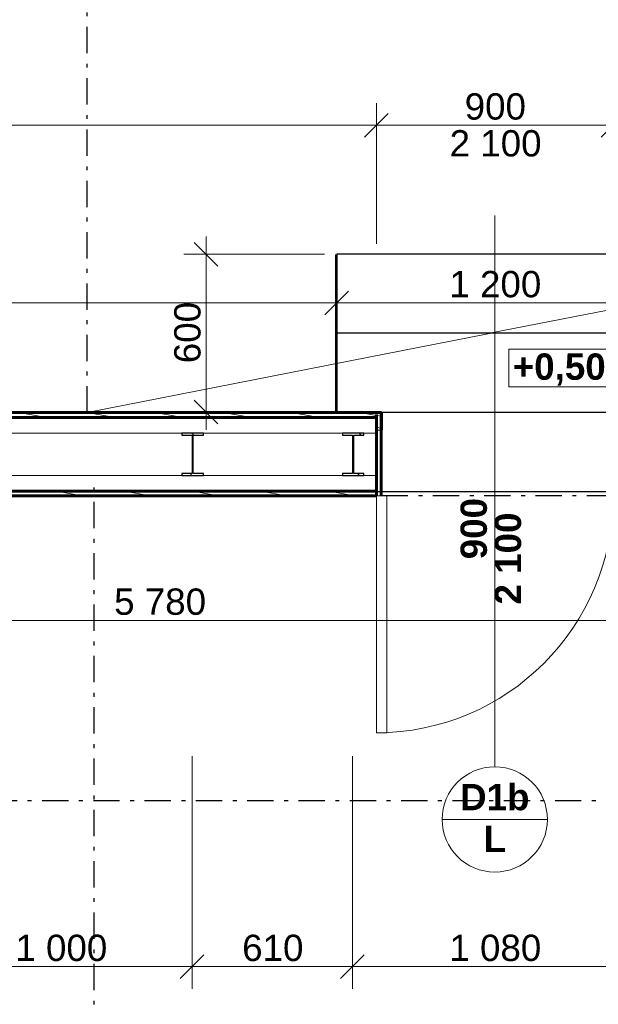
# Model space of a CAD drawing. Header units: millimetres. Extents: x 1793744 to 1819377, y -543298 to -528494.
# Tile 8 of 23: x 1803141 to 1805341, y -536893 to -533152. Entities that reach past the tile are written whole.
import ezdxf
from ezdxf.enums import TextEntityAlignment as Align

# ---------------------------------------------------------------- set-up
doc = ezdxf.new("R2010")
doc.units = ezdxf.units.MM
doc.header["$MEASUREMENT"] = 0
doc.linetypes.add('Wipeout_Contour', pattern=[1000, 0, -1000])
doc.linetypes.add('ČÁRA ČERCHOVANÁ 2', pattern=[195, 100, -40, 15, -40])
for name, color, linetype in [('2 - KÓTA NS.2D', 7, 'Continuous'), ('2 - ZÓNA.2D', 7, 'Continuous'), ('2 - ČÁRA HLAVNÍ.2D', 7, 'Continuous'), ('4 - PRVKY ZÁMEČNICKÉ.3D', 7, 'Continuous'), ('4 - ZDIVO - SCHODIŠTĚ.3D', 7, 'Continuous'), ('4 - ZDIVO - STĚNY NOSNÉ.3D', 7, 'Continuous'), ('Nové_4 - ZDIVO - STĚNY NENOSNÉ.3D', 7, 'Continuous'), ('Nové_Konstrukce – Dělicí čáry vrstev', 7, 'Continuous'), ('Nové_Otvory – Dveře', 7, 'Continuous'), ('Nové_Otvory – Značky dveří', 7, 'Continuous'), ('Nové_Výplně – Řezové', 7, 'Continuous'), ('Výplně - Povrchové', 7, 'Continuous'), ('Výplně – Řezové', 7, 'Continuous')]:
    doc.layers.add(name, color=color, linetype=linetype)
doc.styles.add('GENEROVANÝ_STYL_1', font='Arial Bold.ttf')
doc.styles.add('GENEROVANÝ_STYL_2', font='Arial.ttf')
doc.dimstyles.new('GENEROVANÝ_STYL__1', dxfattribs={"dimtxt": 100, "dimasz": 85.5, "dimexe": 0.18, "dimexo": 450, "dimgap": 0, "dimtad": 1, "dimtih": 1, "dimtoh": 1, "dimdec": 0, "dimzin": 0, "dimdsep": 46, "dimtxsty": 'GENEROVANÝ_STYL_2', "dimblk": 'ARROWHEAD_6', "dimblk1": 'ARROWHEAD_6', "dimblk2": 'ARROWHEAD_6', "dimcen": 0.09, "dimclrd": 256, "dimclre": 256, "dimclrt": 256, "dimazin": 0, "dimtfac": 1, "dimtdec": 4, "dimtmove": 0, "dimatfit": 3, "dimfxl": 1, "dimtolj": 1, "dimtzin": 0, "dimarcsym": 0})
doc.dimstyles.new('GENEROVANÝ_STYL__2', dxfattribs={"dimtxt": 100, "dimasz": 85.5, "dimexe": 0.18, "dimexo": 450, "dimgap": 0, "dimtad": 1, "dimdec": 0, "dimzin": 0, "dimdsep": 46, "dimtxsty": 'GENEROVANÝ_STYL_2', "dimblk": 'ARROWHEAD_6', "dimblk1": 'ARROWHEAD_6', "dimblk2": 'ARROWHEAD_6', "dimcen": 0.09, "dimclrd": 256, "dimclre": 256, "dimclrt": 256, "dimazin": 0, "dimtfac": 1, "dimtdec": 4, "dimtmove": 0, "dimatfit": 3, "dimfxl": 1, "dimtolj": 1, "dimtzin": 0, "dimarcsym": 0})
doc.dimstyles.new('GENEROVANÝ_STYL__5', dxfattribs={"dimtxt": 100, "dimasz": 85.5, "dimexe": 0.18, "dimexo": 300, "dimgap": 0, "dimtad": 1, "dimtih": 1, "dimtoh": 1, "dimdec": 0, "dimzin": 0, "dimdsep": 46, "dimtxsty": 'GENEROVANÝ_STYL_2', "dimblk": 'ARROWHEAD_6', "dimblk1": 'ARROWHEAD_6', "dimblk2": 'ARROWHEAD_6', "dimcen": 0.09, "dimclrd": 256, "dimclre": 256, "dimclrt": 256, "dimazin": 0, "dimtfac": 1, "dimtdec": 4, "dimtmove": 0, "dimatfit": 3, "dimfxl": 1, "dimtolj": 1, "dimtzin": 0, "dimarcsym": 0})
doc.dimstyles.new('GENEROVANÝ_STYL__6', dxfattribs={"dimtxt": 100, "dimasz": 85.5, "dimexe": 0.18, "dimexo": 800, "dimgap": 0, "dimtad": 1, "dimtih": 1, "dimtoh": 1, "dimdec": 0, "dimzin": 0, "dimdsep": 46, "dimtxsty": 'GENEROVANÝ_STYL_2', "dimblk": 'ARROWHEAD_6', "dimblk1": 'ARROWHEAD_6', "dimblk2": 'ARROWHEAD_6', "dimcen": 0.09, "dimclrd": 256, "dimclre": 256, "dimclrt": 256, "dimazin": 0, "dimtfac": 1, "dimtdec": 4, "dimtmove": 0, "dimatfit": 3, "dimfxl": 1, "dimtolj": 1, "dimtzin": 0, "dimarcsym": 0})
doc.dimstyles.new('GENEROVANÝ_STYL__9', dxfattribs={"dimtxt": 100, "dimasz": 85.5, "dimexe": 0.18, "dimexo": 0.0625, "dimgap": 0, "dimtad": 1, "dimtih": 1, "dimtoh": 1, "dimdec": 0, "dimzin": 0, "dimdsep": 46, "dimtxsty": 'GENEROVANÝ_STYL_2', "dimblk": 'ARROWHEAD_6', "dimblk1": 'ARROWHEAD_6', "dimblk2": 'ARROWHEAD_6', "dimcen": 0.09, "dimse1": 1, "dimse2": 1, "dimclrd": 256, "dimclre": 256, "dimclrt": 256, "dimazin": 0, "dimtfac": 1, "dimtdec": 4, "dimtmove": 0, "dimatfit": 3, "dimfxl": 1, "dimtolj": 1, "dimtzin": 0, "dimarcsym": 0})
pattern_1 = [(170, (1118812.397, -1697940.485), (7.8141678, 44.3163477), [])]
pattern_2 = [(135, (1118812.4, -1697940.48), (79.549513, 79.549513), []), (135, (1118785.88, -1697967), (79.549513, 79.549513), [])]

# ---------------------------------------------------------------- blocks, each defined once
blk = doc.blocks.new('Schodiště_1', base_point=(1118812.4, -1697940.5))
at = {"color": 254, "linetype": 'Wipeout_Contour', "lineweight": 0, "ltscale": 7529349.634458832}
blk.add_wipeout([(1805546.5, -534043), (1804346.5, -534043), (1804346.5, -534343), (1805546.5, -534343)], dxfattribs=at).dxf.layer = 'Výplně - Povrchové'
at = {"layer": '4 - ZDIVO - SCHODIŠTĚ.3D', "color": 7, "linetype": 'Continuous', "lineweight": 30}
for p, q in [((1805546.5, -534043), (1804346.5, -534043)), ((1804346.5, -534043), (1804346.5, -534343)), ((1805546.5, -534343), (1805546.5, -534043)), ((1804346.5, -534343), (1805546.5, -534343))]:
    blk.add_line(p, q, dxfattribs=at)
at = {"color": 254, "linetype": 'Wipeout_Contour', "lineweight": 0, "ltscale": 7529690.273278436}
blk.add_wipeout([(1805546.5, -534343), (1804346.5, -534343), (1804346.5, -534643), (1805546.5, -534643)], dxfattribs=at).dxf.layer = 'Výplně - Povrchové'
at = {"layer": '4 - ZDIVO - SCHODIŠTĚ.3D', "color": 7, "linetype": 'Continuous', "lineweight": 30}
for p, q in [((1805546.5, -534343), (1804346.5, -534343)), ((1804346.5, -534343), (1804346.5, -534643)), ((1805546.5, -534643), (1805546.5, -534343)), ((1804346.5, -534643), (1805546.5, -534643))]:
    blk.add_line(p, q, dxfattribs=at)
blk = doc.blocks.new('Zeď_3', base_point=(1800896.5, -534644.2))
at = {"color": 254, "linetype": 'Wipeout_Contour', "lineweight": 0, "ltscale": 7537245.844453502}
blk.add_wipeout([(1800896.5, -534944.2), (1812756.5, -534944.2), (1812756.5, -534644.2), (1800896.5, -534644.2)], dxfattribs=at).dxf.layer = 'Výplně - Povrchové'
at = {"layer": '4 - ZDIVO - STĚNY NOSNÉ.3D', "color": 7, "linetype": 'Continuous', "lineweight": 30, "flags": 128}
for points in [[(1812756.5, -534644.2), (1800046.5, -534644.2)], [(1800896.5, -534944.2), (1812756.5, -534944.2)]]:
    blk.add_lwpolyline(points, dxfattribs=at)
blk = doc.blocks.new('Dveře 27')
at = {"layer": 'Nové_Otvory – Dveře', "color": 181, "linetype": 'Continuous', "lineweight": 0, "true_color": 0x9e3eff}
for p, q in [((410, 0), (410, 900)), ((410, 900), (450, 900)), ((450, 900), (450, 0)), ((450, 0), (410, 0))]:
    blk.add_line(p, q, dxfattribs=at)
at = {"layer": 'Nové_Otvory – Dveře', "color": 7, "linetype": 'ČÁRA ČERCHOVANÁ 2', "lineweight": 30}
for p, q in [((-450, 0), (450, 0)), ((-431, -317), (431, -317))]:
    blk.add_line(p, q, dxfattribs=at)
at = {"layer": 'Nové_Otvory – Dveře', "color": 7, "linetype": 'Continuous', "lineweight": 0}
for p, q in [((-450, 0), (-450, -18)), ((-450, 0), (-450, -18)), ((450, 0), (450, -18)), ((450, 0), (450, -18)), ((-450, -18), (-450, -78)), ((-450, -18), (-450, -78)), ((450, -18), (450, -78)), ((450, -18), (450, -78)), ((-450, -78), (-450, -238)), ((-450, -78), (-450, -238)), ((450, -78), (450, -238)), ((450, -78), (450, -238)), ((-450, -238), (-450, -250)), ((-450, -238), (-450, -250)), ((450, -238), (450, -250)), ((450, -238), (450, -250))]:
    blk.add_line(p, q, dxfattribs=at)
at = {"layer": 'Nové_Otvory – Dveře', "color": 7, "linetype": 'Continuous', "lineweight": 60}
for p, q in [((-431, -250), (-431, -317)), ((431, -250), (431, -317)), ((-450, -317), (-431, -317)), ((450, -317), (431, -317))]:
    blk.add_line(p, q, dxfattribs=at)
at = {"layer": 'Nové_Otvory – Dveře', "color": 5, "linetype": 'Continuous', "lineweight": 0, "true_color": 0x1c1cff}
blk.add_arc((450, 0), 900, 90, 180, dxfattribs=at)
blk = doc.blocks.new('Značka dveří CZ 27_16')
at = {"layer": 'Nové_Otvory – Značky dveří', "color": 5, "linetype": 'Continuous', "lineweight": 15, "true_color": 0x1c1cff}
for p, q in [((-200, 1229.3), (200, 1229.3)), ((0, 1029.3), (0, -1065.6))]:
    blk.add_line(p, q, dxfattribs=at)
at = {"layer": 'Nové_Otvory – Značky dveří', "color": 5, "linetype": 'Continuous', "lineweight": 15, "true_color": 0x1c1cff, "flags": 128}
blk.add_lwpolyline([(200, 1229.3, 1), (-200, 1229.3, 1)], format="xyb", close=True, dxfattribs=at)
at = {"layer": 'Nové_Otvory – Značky dveří', "color": 5, "lineweight": 15, "true_color": 0x1c1cff, "style": 'GENEROVANÝ_STYL_1'}
for tag, p in [('DUMMY_78', (0, 1315)), ('AC_WIDO_ID', (0, 1154.2))]:
    blk.add_attdef(tag, text='', height=100, rotation=180, dxfattribs=at).set_placement(p, align=Align.MIDDLE_CENTER)
blk.add_attdef('AC_WIDO_A_SIZE', text='', height=100, rotation=270, dxfattribs=at).set_placement((0, 73), align=Align.BOTTOM_RIGHT)
blk.add_attdef('AC_WIDO_B_SIZE', text='', height=100, rotation=270, dxfattribs=at).set_placement((0, 17.6), align=Align.TOP_RIGHT)
blk = doc.blocks.new('Zeď_4', base_point=(1812755.5, -534644.2))
at = {"layer": 'Nové_Výplně – Řezové', "linetype": 'Continuous', "lineweight": 0, "true_color": 0x000000}
h = blk.add_hatch(dxfattribs=at)
h.set_pattern_fill('DŘEVO___BEDNĚNÍ', color=18, style=0, pattern_type=2)
h.set_pattern_definition(pattern_1)
h.paths.add_polyline_path([(1800897.5, -534663.2), (1804497.5, -534663.2), (1804497.5, -534644.2), (1800897.5, -534644.2)])
h = blk.add_hatch(dxfattribs=at)
h.set_pattern_fill('DŘEVO___BEDNĚNÍ', color=18, style=0, pattern_type=2)
h.set_pattern_definition(pattern_1)
h.paths.add_polyline_path([(1800897.5, -534961.2), (1804497.5, -534961.2), (1804497.5, -534943.2), (1800897.5, -534943.2)])
at = {"layer": 'Nové_4 - ZDIVO - STĚNY NENOSNÉ.3D', "color": 7, "linetype": 'Continuous', "lineweight": 60}
for p in [(1804497.5, -534644.2), (1804516.5, -534711.2)]:
    blk.add_line(p, (1804516.5, -534644.2), dxfattribs=at)
at = {"layer": 'Nové_4 - ZDIVO - STĚNY NENOSNÉ.3D', "color": 7, "linetype": 'Continuous', "lineweight": 60, "flags": 128}
blk.add_lwpolyline([(1804497.5, -534644.2), (1800897.5, -534644.2)], dxfattribs=at)
at = {"layer": 'Nové_Otvory – Značky dveří', "color": 5, "lineweight": 15, "true_color": 0x1c1cff}
ref = blk.add_blockref('Značka dveří CZ 27_16', (1804947.5, -534961.2), dxfattribs=dict(at, rotation=180))
ref.add_attrib('AC_WIDO_ID', 'D1b', dxfattribs={"color": 5, "lineweight": 15, "true_color": 0x1c1cff, "height": 100, "rotation": 360, "style": 'GENEROVANÝ_STYL_1'}).set_placement((1804947.5, -536105.6), align=Align.MIDDLE_CENTER)
ref.add_attrib('AC_WIDO_A_SIZE', '900', dxfattribs={"color": 5, "lineweight": 15, "true_color": 0x1c1cff, "height": 100, "rotation": 90, "style": 'GENEROVANÝ_STYL_1'}).set_placement((1804947.5, -534969.1), align=Align.BOTTOM_RIGHT)
ref.add_attrib('AC_WIDO_B_SIZE', '2\xa0100', dxfattribs={"color": 5, "lineweight": 15, "true_color": 0x1c1cff, "height": 100, "rotation": 90, "style": 'GENEROVANÝ_STYL_1'}).set_placement((1804947.5, -535024.5), align=Align.TOP_RIGHT)
ref.add_attrib('DUMMY_79', 'L', dxfattribs={"color": 5, "lineweight": 15, "true_color": 0x1c1cff, "height": 100, "rotation": 360, "style": 'GENEROVANÝ_STYL_1'}).set_placement((1804947.5, -536264.8), align=Align.MIDDLE_CENTER)
at = {"color": 254, "linetype": 'Wipeout_Contour', "lineweight": 0, "ltscale": 9403346.42517359}
blk.add_wipeout([(1800897.5, -534663.2), (1800897.5, -534723.2), (1804497.5, -534723.2), (1804497.5, -534711.2), (1804497.5, -534663.2)], dxfattribs=at).dxf.layer = 'Nové_Výplně – Řezové'
at = {"color": 254, "linetype": 'Wipeout_Contour', "lineweight": 0, "ltscale": 7521543.098748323}
blk.add_wipeout([(1804497.5, -534883.2), (1800897.5, -534883.2), (1800897.5, -534943.2), (1804497.5, -534943.2)], dxfattribs=at).dxf.layer = 'Nové_Výplně – Řezové'
at = {"layer": 'Nové_4 - ZDIVO - STĚNY NENOSNÉ.3D', "color": 7, "linetype": 'Continuous', "lineweight": 0}
blk.add_line((1804497.5, -534961.2), (1804497.5, -534943.2), dxfattribs=at)
at = {"layer": 'Nové_4 - ZDIVO - STĚNY NENOSNÉ.3D', "color": 7, "linetype": 'Continuous', "lineweight": 60, "flags": 128}
blk.add_lwpolyline([(1800897.5, -534961.2), (1804497.5, -534961.2)], dxfattribs=at)
at = {"layer": 'Nové_Konstrukce – Dělicí čáry vrstev', "color": 7, "linetype": 'Continuous', "lineweight": 60}
for p, q in [((1804497.5, -534663.2), (1800897.5, -534663.2)), ((1800897.5, -534943.2), (1804497.5, -534943.2))]:
    blk.add_line(p, q, dxfattribs=at)
at = {"color": 254, "linetype": 'Wipeout_Contour', "lineweight": 0, "ltscale": 7521417.949113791}
blk.add_wipeout([(1800897.5, -534883.2), (1804497.5, -534883.2), (1804497.5, -534723.2), (1800897.5, -534723.2)], dxfattribs=at).dxf.layer = 'Nové_Výplně – Řezové'
at = {"layer": 'Nové_Výplně – Řezové', "linetype": 'Continuous', "lineweight": 0, "true_color": 0x000000}
h = blk.add_hatch(dxfattribs=at)
h.set_pattern_fill('DŘEVO___BEDNĚNÍ', color=18, style=0, pattern_type=2)
h.set_pattern_definition(pattern_1)
h.paths.add_polyline_path([(1804497.5, -534644.2), (1804497.5, -534663.2), (1804497.5, -534711.2), (1804516.5, -534711.2), (1804516.5, -534644.2)])
at = {"layer": 'Nové_4 - ZDIVO - STĚNY NENOSNÉ.3D', "color": 7, "linetype": 'Continuous', "lineweight": 0}
for p, q in [((1804497.5, -534723.2), (1804497.5, -534711.2)), ((1804497.5, -534883.2), (1804497.5, -534723.2)), ((1804497.5, -534943.2), (1804497.5, -534883.2))]:
    blk.add_line(p, q, dxfattribs=at)
at = {"layer": 'Nové_Konstrukce – Dělicí čáry vrstev', "color": 7, "linetype": 'Continuous', "lineweight": 60}
blk.add_line((1804497.5, -534663.2), (1804497.5, -534711.2), dxfattribs=at)
at = {"layer": 'Nové_Konstrukce – Dělicí čáry vrstev', "color": 7, "linetype": 'Continuous', "lineweight": 15}
for p, q in [((1804497.5, -534723.2), (1800897.5, -534723.2)), ((1800897.5, -534883.2), (1804497.5, -534883.2))]:
    blk.add_line(p, q, dxfattribs=at)
at = {"layer": 'Nové_Konstrukce – Dělicí čáry vrstev', "color": 7, "linetype": 'Continuous', "lineweight": 0}
blk.add_line((1804497.5, -534711.2), (1804516.5, -534711.2), dxfattribs=at)
at = {"layer": 'Nové_Otvory – Dveře', "color": 7, "linetype": 'Continuous', "lineweight": 0, "zscale": 1000, "rotation": 180}
blk.add_blockref('Dveře 27', (1804947.5, -534961.2), dxfattribs=at)
blk = doc.blocks.new('Sloup_2', base_point=(1803799.1, -534803.2))
at = {"layer": 'Výplně – Řezové', "linetype": 'Continuous', "lineweight": 0, "true_color": 0x000000}
h = blk.add_hatch(dxfattribs=at)
h.set_pattern_fill('KOV_OCEL', color=18, style=0, pattern_type=2)
h.set_pattern_definition(pattern_2)
h.paths.add_polyline_path([(1803799.1, -534723.2), (1803758.1, -534723.2), (1803758.1, -534730.6), (1803796.6, -534730.6), (1803796.6, -534875.8), (1803758.1, -534875.8), (1803758.1, -534883.2), (1803840.1, -534883.2), (1803840.1, -534875.8), (1803801.6, -534875.8), (1803801.6, -534730.6), (1803840.1, -534730.6), (1803840.1, -534723.2)])
at = {"layer": '4 - PRVKY ZÁMEČNICKÉ.3D', "color": 181, "linetype": 'Continuous', "lineweight": 30, "true_color": 0x9e3eff, "flags": 128}
blk.add_lwpolyline([(1803799.1, -534723.2), (1803758.1, -534723.2), (1803758.1, -534730.6), (1803796.6, -534730.6), (1803796.6, -534875.8), (1803758.1, -534875.8), (1803758.1, -534883.2), (1803840.1, -534883.2), (1803840.1, -534875.8), (1803801.6, -534875.8), (1803801.6, -534730.6), (1803840.1, -534730.6), (1803840.1, -534723.2)], close=True, dxfattribs=at)
blk = doc.blocks.new('Sloup_8', base_point=(1804409.1, -534803.2))
at = {"layer": 'Výplně – Řezové', "linetype": 'Continuous', "lineweight": 0, "true_color": 0x000000}
h = blk.add_hatch(dxfattribs=at)
h.set_pattern_fill('KOV_OCEL', color=18, style=0, pattern_type=2)
h.set_pattern_definition(pattern_2)
h.paths.add_polyline_path([(1804409.1, -534723.2), (1804368.1, -534723.2), (1804368.1, -534730.6), (1804406.6, -534730.6), (1804406.6, -534875.8), (1804368.1, -534875.8), (1804368.1, -534883.2), (1804450.1, -534883.2), (1804450.1, -534875.8), (1804411.6, -534875.8), (1804411.6, -534730.6), (1804450.1, -534730.6), (1804450.1, -534723.2)])
at = {"layer": '4 - PRVKY ZÁMEČNICKÉ.3D', "color": 181, "linetype": 'Continuous', "lineweight": 30, "true_color": 0x9e3eff, "flags": 128}
blk.add_lwpolyline([(1804409.1, -534723.2), (1804368.1, -534723.2), (1804368.1, -534730.6), (1804406.6, -534730.6), (1804406.6, -534875.8), (1804368.1, -534875.8), (1804368.1, -534883.2), (1804450.1, -534883.2), (1804450.1, -534875.8), (1804411.6, -534875.8), (1804411.6, -534730.6), (1804450.1, -534730.6), (1804450.1, -534723.2)], close=True, dxfattribs=at)
blk = doc.blocks.new('*D123', base_point=(1118812.4, -1697940.5))
at = {"layer": '2 - KÓTA NS.2D', "color": 96, "linetype": 'Continuous', "lineweight": 0, "true_color": 0x007d00}
for p, q in [((1800896.5, -534003.1), (1800896.5, -533468.7)), ((1804497.5, -534003.1), (1804497.5, -533468.7)), ((1800829, -533553.1), (1800896.5, -533553.1)), ((1800896.5, -533553.1), (1804497.5, -533553.1))]:
    blk.add_line(p, q, dxfattribs=at)
at = {"layer": '2 - KÓTA NS.2D', "color": 96, "linetype": 'Continuous', "lineweight": 15, "true_color": 0x007d00}
for p, q in [((1800941.5, -533508.1), (1800851.5, -533598.1)), ((1804542.5, -533508.1), (1804452.5, -533598.1))]:
    blk.add_line(p, q, dxfattribs=at)
at = {"layer": '2 - KÓTA NS.2D', "color": 96, "lineweight": 0, "true_color": 0x007d00, "insert": (1802525.4, -533533.1), "char_height": 100, "attachment_point": 7, "style": 'GENEROVANÝ_STYL_2'}
blk.add_mtext('\\A1;{\\pql;\\fArial|b0|i0|c0|p0;\\W1.000000;3 600}', dxfattribs=at)
blk = doc.blocks.new('ARROWHEAD_6')
at = {"color": 0, "linetype": 'Continuous', "lineweight": 0}
for p, q in [((-0.5, -0.5), (0.5, 0.5)), ((0, 0), (-1, 0))]:
    blk.add_line(p, q, dxfattribs=at)
blk = doc.blocks.new('*D124', base_point=(1118812.4, -1697940.5))
at = {"layer": '2 - KÓTA NS.2D', "color": 96, "linetype": 'Continuous', "lineweight": 0, "true_color": 0x007d00}
for p, q in [((1804497.5, -534003.1), (1804497.5, -533468.7)), ((1805397.5, -534003.1), (1805397.5, -533468.7)), ((1804497.5, -533553.1), (1805397.5, -533553.1))]:
    blk.add_line(p, q, dxfattribs=at)
at = {"layer": '2 - KÓTA NS.2D', "color": 96, "linetype": 'Continuous', "lineweight": 15, "true_color": 0x007d00}
for p, q in [((1804542.5, -533508.1), (1804452.5, -533598.1)), ((1805442.5, -533508.1), (1805352.5, -533598.1))]:
    blk.add_line(p, q, dxfattribs=at)
at = {"layer": '2 - KÓTA NS.2D', "color": 96, "lineweight": 0, "true_color": 0x007d00, "char_height": 100, "attachment_point": 7, "style": 'GENEROVANÝ_STYL_2'}
for s, insert in [('\\A1;{\\pql;\\fArial|b0|i0|c0|p0;\\W1.000000;900}', (1804833.1, -533533.1)), ('\\A1;{\\pql;\\fArial|b0|i0|c0|p0;\\W1.000000;2\xa0100}', (1804775.9, -533673.1))]:
    blk.add_mtext(s, dxfattribs=dict(at, insert=insert))
blk = doc.blocks.new('*D128', base_point=(1118812.4, -1697940.5))
at = {"layer": '2 - KÓTA NS.2D', "color": 96, "linetype": 'Continuous', "lineweight": 0, "true_color": 0x007d00}
for p, q in [((1800896.5, -534528.2), (1800896.5, -534143.9)), ((1804346.5, -534528.2), (1804346.5, -534143.9)), ((1800829, -534228.2), (1800896.5, -534228.2)), ((1800896.5, -534228.2), (1804346.5, -534228.2))]:
    blk.add_line(p, q, dxfattribs=at)
at = {"layer": '2 - KÓTA NS.2D', "color": 96, "linetype": 'Continuous', "lineweight": 15, "true_color": 0x007d00}
for p, q in [((1800941.5, -534183.2), (1800851.5, -534273.2)), ((1804391.5, -534183.2), (1804301.5, -534273.2))]:
    blk.add_line(p, q, dxfattribs=at)
at = {"layer": '2 - KÓTA NS.2D', "color": 96, "lineweight": 0, "true_color": 0x007d00, "insert": (1802449.9, -534208.2), "char_height": 100, "attachment_point": 7, "style": 'GENEROVANÝ_STYL_2'}
blk.add_mtext('\\A1;{\\pql;\\fArial|b0|i0|c0|p0;\\W1.000000;3\xa0450}', dxfattribs=at)
blk = doc.blocks.new('*D129', base_point=(1118812.4, -1697940.5))
at = {"layer": '2 - KÓTA NS.2D', "color": 96, "linetype": 'Continuous', "lineweight": 0, "true_color": 0x007d00}
for p, q in [((1804346.5, -534528.2), (1804346.5, -534143.9)), ((1805546.5, -534528.2), (1805546.5, -534143.9)), ((1804346.5, -534228.2), (1805546.5, -534228.2))]:
    blk.add_line(p, q, dxfattribs=at)
at = {"layer": '2 - KÓTA NS.2D', "color": 96, "linetype": 'Continuous', "lineweight": 15, "true_color": 0x007d00}
for p, q in [((1804391.5, -534183.2), (1804301.5, -534273.2)), ((1805591.5, -534183.2), (1805501.5, -534273.2))]:
    blk.add_line(p, q, dxfattribs=at)
at = {"layer": '2 - KÓTA NS.2D', "color": 96, "lineweight": 0, "true_color": 0x007d00, "insert": (1804774.9, -534208.2), "char_height": 100, "attachment_point": 7, "style": 'GENEROVANÝ_STYL_2'}
blk.add_mtext('\\A1;{\\pql;\\fArial|b0|i0|c0|p0;\\W1.000000;1\xa0200}', dxfattribs=at)
blk = doc.blocks.new('*D133', base_point=(1118812.4, -1697940.5))
at = {"layer": '2 - KÓTA NS.2D', "color": 96, "linetype": 'Continuous', "lineweight": 0, "true_color": 0x007d00}
for p, q in [((1803850.3, -534043), (1803850.3, -533975.5)), ((1804300.3, -534043), (1803766, -534043)), ((1803850.3, -534643), (1803850.3, -534043)), ((1804300.3, -534643), (1803766, -534643)), ((1803850.3, -534710.5), (1803850.3, -534643))]:
    blk.add_line(p, q, dxfattribs=at)
at = {"layer": '2 - KÓTA NS.2D', "color": 96, "linetype": 'Continuous', "lineweight": 15, "true_color": 0x007d00}
for p, q in [((1803895.3, -534088), (1803805.3, -533998)), ((1803805.3, -534598), (1803895.3, -534688))]:
    blk.add_line(p, q, dxfattribs=at)
at = {"layer": '2 - KÓTA NS.2D', "color": 96, "lineweight": 0, "true_color": 0x007d00, "insert": (1803830.3, -534457.4), "char_height": 100, "attachment_point": 7, "rotation": 90, "style": 'GENEROVANÝ_STYL_2'}
blk.add_mtext('\\A1;{\\pql;\\fArial|b0|i0|c0|p0;\\W1.000000;600}', dxfattribs=at)
blk = doc.blocks.new('*D136', base_point=(1118812.4, -1697940.5))
at = {"layer": '2 - KÓTA NS.2D', "color": 96, "linetype": 'Continuous', "lineweight": 0, "true_color": 0x007d00}
for p, q in [((1802796.6, -536834.3), (1802796.6, -535949.9)), ((1803796.6, -536834.3), (1803796.6, -535949.9)), ((1802796.6, -536749.9), (1803796.6, -536749.9))]:
    blk.add_line(p, q, dxfattribs=at)
at = {"layer": '2 - KÓTA NS.2D', "color": 96, "linetype": 'Continuous', "lineweight": 15, "true_color": 0x007d00}
for p, q in [((1802841.6, -536704.9), (1802751.6, -536794.9)), ((1803841.6, -536704.9), (1803751.6, -536794.9))]:
    blk.add_line(p, q, dxfattribs=at)
at = {"layer": '2 - KÓTA NS.2D', "color": 96, "lineweight": 0, "true_color": 0x007d00, "insert": (1803125, -536729.9), "char_height": 100, "attachment_point": 7, "style": 'GENEROVANÝ_STYL_2'}
blk.add_mtext('\\A1;{\\pql;\\fArial|b0|i0|c0|p0;\\W1.000000;1\xa0000}', dxfattribs=at)
blk = doc.blocks.new('*D137', base_point=(1118812.4, -1697940.5))
at = {"layer": '2 - KÓTA NS.2D', "color": 96, "linetype": 'Continuous', "lineweight": 0, "true_color": 0x007d00}
for p, q in [((1803796.6, -536834.3), (1803796.6, -535949.9)), ((1804406.6, -536834.3), (1804406.6, -535949.9)), ((1803796.6, -536749.9), (1804406.6, -536749.9))]:
    blk.add_line(p, q, dxfattribs=at)
at = {"layer": '2 - KÓTA NS.2D', "color": 96, "linetype": 'Continuous', "lineweight": 15, "true_color": 0x007d00}
for p, q in [((1803841.6, -536704.9), (1803751.6, -536794.9)), ((1804451.6, -536704.9), (1804361.6, -536794.9))]:
    blk.add_line(p, q, dxfattribs=at)
at = {"layer": '2 - KÓTA NS.2D', "color": 96, "lineweight": 0, "true_color": 0x007d00, "insert": (1803987.2, -536729.9), "char_height": 100, "attachment_point": 7, "style": 'GENEROVANÝ_STYL_2'}
blk.add_mtext('\\A1;{\\pql;\\fArial|b0|i0|c0|p0;\\W1.000000;610}', dxfattribs=at)
blk = doc.blocks.new('*D138', base_point=(1118812.4, -1697940.5))
at = {"layer": '2 - KÓTA NS.2D', "color": 96, "linetype": 'Continuous', "lineweight": 0, "true_color": 0x007d00}
for p, q in [((1804406.6, -536834.3), (1804406.6, -535949.9)), ((1805486.3, -536834.3), (1805486.3, -535949.9)), ((1804406.6, -536749.9), (1805486.3, -536749.9))]:
    blk.add_line(p, q, dxfattribs=at)
at = {"layer": '2 - KÓTA NS.2D', "color": 96, "linetype": 'Continuous', "lineweight": 15, "true_color": 0x007d00}
for p, q in [((1804451.6, -536704.9), (1804361.6, -536794.9)), ((1805531.3, -536704.9), (1805441.3, -536794.9))]:
    blk.add_line(p, q, dxfattribs=at)
at = {"layer": '2 - KÓTA NS.2D', "color": 96, "lineweight": 0, "true_color": 0x007d00, "insert": (1804774.8, -536729.9), "char_height": 100, "attachment_point": 7, "style": 'GENEROVANÝ_STYL_2'}
blk.add_mtext('\\A1;{\\pql;\\fArial|b0|i0|c0|p0;\\W1.000000;1\xa0080}', dxfattribs=at)
blk = doc.blocks.new('*D153', base_point=(1118812.4, -1697940.5))
at = {"layer": '2 - KÓTA NS.2D', "color": 96, "linetype": 'Continuous', "lineweight": 0, "true_color": 0x007d00}
for p, q in [((1800896.5, -535518.9), (1800896.5, -535350.1)), ((1806676.5, -535518.9), (1806676.5, -535350.1)), ((1800829, -535434.5), (1800896.5, -535434.5)), ((1800896.5, -535434.5), (1806676.5, -535434.5))]:
    blk.add_line(p, q, dxfattribs=at)
at = {"layer": '2 - KÓTA NS.2D', "color": 96, "linetype": 'Continuous', "lineweight": 15, "true_color": 0x007d00}
for p, q in [((1800941.5, -535389.5), (1800851.5, -535479.5)), ((1806721.5, -535389.5), (1806631.5, -535479.5))]:
    blk.add_line(p, q, dxfattribs=at)
at = {"layer": '2 - KÓTA NS.2D', "color": 96, "lineweight": 0, "true_color": 0x007d00, "char_height": 100, "attachment_point": 7, "style": 'GENEROVANÝ_STYL_2'}
for s, insert in [('\\A1;{\\pql;\\fArial|b0|i0|c0|p0;\\W1.000000;5\xa0780}', (1803500.5, -535414.5)), ('\\A1;{\\pql;\\fArial|b0|i0|c0|p0;\\W1.000000;300}', (1806402.7, -535414.5))]:
    blk.add_mtext(s, dxfattribs=dict(at, insert=insert))

msp = doc.modelspace()

# ---------------------------------------------------------------- linework, layer by layer
at = {"layer": '2 - ZÓNA.2D', "color": 7, "linetype": 'Continuous', "lineweight": 0, "true_color": 0xebebeb, "flags": 128}
msp.add_lwpolyline([(1800896.5, -540544.2), (1812756.5, -540544.2), (1812756.5, -534944.2), (1800896.5, -534944.2)], close=True, dxfattribs=at)

# ---------------------------------------------------------------- block references
at = {"layer": '4 - ZDIVO - SCHODIŠTĚ.3D', "color": 7, "linetype": 'Continuous', "lineweight": 30}
msp.add_blockref('Schodiště_1', (1118812.4, -1697940.5), dxfattribs=at)

# ---------------------------------------------------------------- next in the draw order: block references
at = {"layer": '4 - ZDIVO - STĚNY NOSNÉ.3D', "color": 7, "lineweight": 30}
msp.add_blockref('Zeď_3', (1800896.5, -534644.2), dxfattribs=at)

# ---------------------------------------------------------------- next in the draw order: block references
at = {"layer": 'Nové_4 - ZDIVO - STĚNY NENOSNÉ.3D', "color": 7, "lineweight": 60}
msp.add_blockref('Zeď_4', (1812755.5, -534644.2), dxfattribs=at)

# ---------------------------------------------------------------- next in the draw order: linework, layer by layer
at = {"layer": '2 - KÓTA NS.2D', "color": 96, "linetype": 'Continuous', "lineweight": 15, "true_color": 0x007d00, "flags": 128}
msp.add_lwpolyline([(1805001.6, -534404.4), (1805461.3, -534404.4), (1805461.3, -534547.2), (1805001.6, -534547.2)], close=True, dxfattribs=at)
at = {"layer": '2 - ČÁRA HLAVNÍ.2D', "color": 7, "linetype": 'ČÁRA ČERCHOVANÁ 2', "lineweight": 30}
for p, q in [((1803397.8, -534644.2), (1803397.8, -533044.2)), ((1803424.5, -540544.2), (1803424.5, -534914.2)), ((1800496.5, -536119.2), (1813156.5, -536119.2))]:
    msp.add_line(p, q, dxfattribs=at)
at = {"layer": '2 - ČÁRA HLAVNÍ.2D', "color": 5, "linetype": 'Continuous', "lineweight": 0, "true_color": 0x1c1cff}
msp.add_line((1803397.8, -534644.2), (1811541.5, -533044.2), dxfattribs=at)
at = {"layer": '2 - ČÁRA HLAVNÍ.2D', "color": 7, "linetype": 'Continuous', "lineweight": 30}
msp.add_line((1804343.2, -534644.2), (1804343.2, -534044.2), dxfattribs=at)
at = {"layer": '2 - ČÁRA HLAVNÍ.2D', "color": 7, "linetype": 'Continuous', "lineweight": 60}
for p, q in [((1804515.8, -534644.2), (1804515.8, -534961.2)), ((1804497.5, -534652), (1804497.5, -534961.2))]:
    msp.add_line(p, q, dxfattribs=at)

# ---------------------------------------------------------------- next in the draw order: block references
at = {"layer": '4 - PRVKY ZÁMEČNICKÉ.3D', "color": 181, "lineweight": 30, "true_color": 0x9e3eff}
for name, p in [('Sloup_2', (1803799.1, -534803.2)), ('Sloup_8', (1804409.1, -534803.2))]:
    msp.add_blockref(name, p, dxfattribs=at)

# ---------------------------------------------------------------- next in the draw order: texts
at = {"layer": '2 - KÓTA NS.2D', "color": 96, "linetype": 'Continuous', "lineweight": 0, "true_color": 0x007d00, "insert": (1805231.4, -534420.1), "char_height": 100, "attachment_point": 2, "style": 'GENEROVANÝ_STYL_1'}
msp.add_mtext('\\A1;{\\pqc;\\fArial|b1|i0|c0|p0;\\W1.000000;+0,500}', dxfattribs=at)

# ---------------------------------------------------------------- next in the draw order: dimensions: what is measured, and where the dimension line sits
at = {"layer": '2 - KÓTA NS.2D', "color": 96, "linetype": 'Continuous', "lineweight": 0, "true_color": 0x007d00}
dim = msp.add_linear_dim(base=(1804497.5, -533553.1), p1=(1800896.5, -534644.2), p2=(1804497.5, -534644.2), text='3 600', dimstyle='GENEROVANÝ_STYL__1', dxfattribs=at)
dim.commit()
dim.dimension.update_dxf_attribs({"geometry": '*D123', "text_midpoint": (1802702, -533483.1), "dimtype": 160})
for base, p1, p2, dimstyle, picture, middle in [((1805397.5, -533553.1), (1804497.5, -534644.2), (1805397.5, -534644.2), 'GENEROVANÝ_STYL__1', '*D124', (1804950.8, -533483.1)), ((1804346.5, -534228.2), (1800896.5, -534644.2), (1804346.5, -534485.1), 'GENEROVANÝ_STYL__5', '*D128', (1802626.5, -534158.2)), ((1805546.5, -534228.2), (1804346.5, -534485.1), (1805546.5, -534467.4), 'GENEROVANÝ_STYL__5', '*D129', (1804951.5, -534158.2)), ((1803796.6, -536749.9), (1802796.6, -534875.8), (1803796.6, -534875.8), 'GENEROVANÝ_STYL__6', '*D136', (1803301.6, -536679.9)), ((1804406.6, -536749.9), (1803796.6, -534875.8), (1804406.6, -534875.8), 'GENEROVANÝ_STYL__6', '*D137', (1804104.9, -536679.9)), ((1805486.3, -536749.9), (1804406.6, -534875.8), (1805486.3, -534875.8), 'GENEROVANÝ_STYL__6', '*D138', (1804951.4, -536679.9)), ((1806676.5, -535434.5), (1800896.5, -535708.1), (1806676.5, -535111.2), 'GENEROVANÝ_STYL__9', '*D153', (1803677.1, -535364.5))]:
    dim = msp.add_linear_dim(base=base, p1=p1, p2=p2, dimstyle=dimstyle, dxfattribs=at)
    dim.commit()
    dim.dimension.update_dxf_attribs({"geometry": picture, "text_midpoint": middle, "dimtype": 160})
dim = msp.add_linear_dim(base=(1803850.3, -534043), p1=(1804346.5, -534643), p2=(1804346.5, -534043), angle=90, dimstyle='GENEROVANÝ_STYL__2', dxfattribs=at)
dim.commit()
dim.dimension.update_dxf_attribs({"geometry": '*D133', "text_midpoint": (1803780.3, -534339.7), "dimtype": 160, "text_rotation": 90})

doc.saveas('drawing.dxf')
